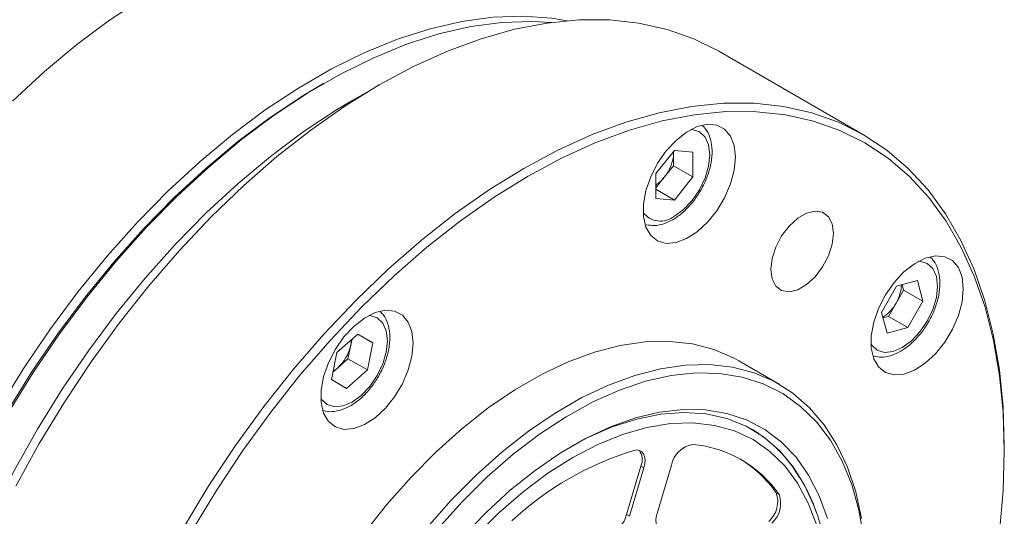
# Model space of a CAD drawing. Header units: millimetres. Extents: x 889 to 1305, y 1037 to 1331.
# Tile 5 of 10: x 1028 to 1061, y 1136 to 1153. Entities that reach past the tile are written whole.
import ezdxf

# ---------------------------------------------------------------- set-up
doc = ezdxf.new("R2010")
doc.units = ezdxf.units.MM
doc.layers.get('0').update_dxf_attribs({"lineweight": 18})

msp = doc.modelspace()

# ---------------------------------------------------------------- linework, layer by layer
at = {"color": 7, "linetype": 'Continuous', "lineweight": 15}
for p, q in [((1056.430402, 1148.677878), (1051.629147, 1151.449584)), ((1038.508703, 1150.387511), (1038.360236, 1150.301772)), ((1040.33997, 1150.330441), (1039.473905, 1149.830311)), ((1049.529693, 1147.389251), (1050.148412, 1148.158931)), ((1050.121182, 1148.125056), (1050.123663, 1148.062571)), ((1050.123663, 1148.128143), (1050.123663, 1148.062571)), ((1050.123663, 1148.062571), (1050.123663, 1147.65007)), ((1050.148412, 1148.158931), (1050.76713, 1148.103608)), ((1050.76713, 1148.103608), (1050.76713, 1147.278605)), ((1050.123663, 1147.65007), (1049.814304, 1147.265231)), ((1050.123663, 1147.65007), (1050.76713, 1147.278605)), ((1049.529693, 1146.564248), (1049.529693, 1147.389251)), ((1049.814304, 1147.265231), (1049.529694, 1146.911178)), ((1050.76713, 1147.278605), (1050.148412, 1146.508925)), ((1049.529694, 1146.866103), (1050.148412, 1146.508925)), ((1050.148412, 1146.508925), (1049.529693, 1146.564248)), ((1057.025886, 1142.778991), (1057.531068, 1143.653991)), ((1057.531068, 1143.653991), (1058.221158, 1143.838845)), ((1057.713642, 1143.702897), (1057.7626, 1143.520165)), ((1058.221158, 1143.838845), (1058.406067, 1143.1487)), ((1057.7626, 1143.520165), (1057.51001, 1143.082666)), ((1057.7626, 1143.520165), (1058.406067, 1143.1487)), ((1057.51001, 1143.082666), (1057.257419, 1142.645165)), ((1058.406067, 1143.1487), (1057.900886, 1142.2737)), ((1057.210796, 1142.088845), (1057.025886, 1142.778991)), ((1057.257419, 1142.645165), (1057.074845, 1142.596259)), ((1057.257419, 1142.645165), (1057.900886, 1142.2737)), ((1038.941077, 1141.447436), (1039.631168, 1142.059343)), ((1039.631107, 1142.059284), (1040.13635, 1141.767614)), ((1039.631168, 1142.059343), (1040.13635, 1141.767614)), ((1057.900886, 1142.2737), (1057.210796, 1142.088845)), ((1039.400428, 1141.687261), (1039.307974, 1141.235442)), ((1039.442297, 1141.89187), (1039.400428, 1141.687261)), ((1040.13635, 1141.767614), (1039.951441, 1140.863977)), ((1038.756168, 1140.543799), (1038.941077, 1141.447436)), ((1039.307974, 1141.235442), (1038.962928, 1140.929488)), ((1039.307974, 1141.235442), (1039.951441, 1140.863977)), ((1053.628174, 1140.394281), (1052.291742, 1141.165787)), ((1038.962928, 1140.929488), (1038.806754, 1140.791008)), ((1039.951441, 1140.863977), (1039.26135, 1140.252069)), ((1039.26135, 1140.252069), (1038.756168, 1140.543799)), ((1061.106755, 1138.170587), (1061.106755, 1138.342032)), ((1048.558174, 1136.060851), (1049.036855, 1137.671676)), ((1048.657167, 1136.003704), (1049.135848, 1137.614529)), ((1049.036855, 1137.671676), (1049.135848, 1137.614529)), ((1050.050442, 1137.705045), (1049.571761, 1136.09422)), ((1053.525572, 1136.788941), (1053.624565, 1136.731794)), ((1048.558174, 1136.060851), (1048.657167, 1136.003704))]:
    msp.add_line(p, q, dxfattribs=at)
at = {"color": 7, "linetype": 'Continuous', "lineweight": 15, "flags": 128}
for points in [[(1043.715817, 1154.603382), (1043.519936, 1154.712388), (1042.698656, 1155.088028), (1041.825852, 1155.36243), (1040.906181, 1155.534129), (1039.944549, 1155.602209), (1038.946088, 1155.566307), (1037.916124, 1155.426616), (1036.860152, 1155.183878), (1035.783808, 1154.83939), (1034.692833, 1154.39499), (1033.593049, 1153.85305), (1032.490322, 1153.216459), (1031.390538, 1152.488616), (1030.299563, 1151.673403), (1029.223219, 1150.77517), (1028.167247, 1149.798709)], [(1027.735923, 1139.628442), (1028.557204, 1140.952313), (1029.430008, 1142.234433), (1030.349679, 1143.467962), (1031.311311, 1144.646318), (1032.309772, 1145.763215), (1033.339736, 1146.812695), (1034.395707, 1147.789156), (1035.472052, 1148.687389), (1036.563027, 1149.502602), (1037.662811, 1150.230445), (1038.765537, 1150.867035), (1039.865322, 1151.408976), (1040.956297, 1151.853376), (1042.032641, 1152.197864), (1043.088612, 1152.440602), (1044.118577, 1152.580293), (1045.117038, 1152.616195), (1046.078669, 1152.548115), (1046.584014, 1152.467609)], [(1046.065594, 1152.410362), (1045.41402, 1152.444751), (1044.415559, 1152.408849), (1043.385595, 1152.269157), (1042.329624, 1152.02642), (1041.253279, 1151.681932), (1040.162304, 1151.237532), (1039.06252, 1150.695591), (1037.959794, 1150.059001), (1036.860009, 1149.331157), (1035.769034, 1148.515945), (1034.69269, 1147.617712), (1033.636718, 1146.641251), (1032.606754, 1145.591771), (1031.608293, 1144.474874), (1030.646661, 1143.296518), (1029.72699, 1142.062988), (1028.854186, 1140.780868), (1028.032906, 1139.456998)], [(1051.629147, 1151.449584), (1050.796065, 1151.864249), (1049.908796, 1152.177703), (1048.972779, 1152.387818), (1047.992785, 1152.493525), (1046.973808, 1152.494284), (1045.921039, 1152.390093), (1044.839843, 1152.181481), (1043.735731, 1151.869512), (1042.614327, 1151.455775), (1041.481348, 1150.942378), (1040.342565, 1150.331939), (1039.203782, 1149.627568), (1038.070802, 1148.832853), (1036.949399, 1147.951846), (1035.845286, 1146.989034), (1034.764091, 1145.949324), (1033.711322, 1144.838014), (1032.692344, 1143.660768), (1031.71235, 1142.423585), (1030.776334, 1141.132768), (1029.889065, 1139.794895), (1029.055065, 1138.416784), (1028.278583, 1137.005459)], [(1023.414428, 1124.412069), (1023.454305, 1125.695111), (1023.573726, 1127.017349), (1023.772051, 1128.371729), (1024.048224, 1129.751024), (1024.400771, 1131.147875), (1024.827811, 1132.55483), (1025.327064, 1133.964381), (1025.895868, 1135.369008), (1026.531188, 1136.761217), (1027.229634, 1138.13358), (1027.98748, 1139.478774), (1028.800681, 1140.789622), (1029.664901, 1142.059131), (1030.575526, 1143.280527), (1031.527699, 1144.447293), (1032.516339, 1145.553205), (1033.536173, 1146.592362), (1034.581757, 1147.559217), (1035.647515, 1148.448616), (1036.727759, 1149.25581), (1037.816726, 1149.976495), (1038.360236, 1150.301772)], [(1038.360236, 1150.301772), (1037.816726, 1149.976495), (1036.727759, 1149.25581), (1035.647515, 1148.448616), (1034.581757, 1147.559217), (1033.536173, 1146.592362), (1032.516339, 1145.553205), (1031.527699, 1144.447293), (1030.575526, 1143.280527), (1029.664901, 1142.059131), (1028.800681, 1140.789622), (1027.98748, 1139.478774), (1027.229634, 1138.13358), (1026.531188, 1136.761217), (1025.895868, 1135.369008), (1025.327064, 1133.964381), (1024.827811, 1132.55483), (1024.400771, 1131.147875), (1024.048224, 1129.751024), (1023.772051, 1128.371729), (1023.573726, 1127.017349), (1023.454305, 1125.695111), (1023.414428, 1124.412069)], [(1024.379629, 1123.683424), (1024.419903, 1124.979212), (1024.54051, 1126.314585), (1024.740805, 1127.682419), (1025.019722, 1129.075416), (1025.375771, 1130.486143), (1025.807052, 1131.907074), (1026.311265, 1133.330627), (1026.885719, 1134.749208), (1027.52735, 1136.155246), (1028.232735, 1137.541242), (1028.998108, 1138.899798), (1029.819388, 1140.223669), (1030.692193, 1141.505789), (1031.611864, 1142.739318), (1032.573495, 1143.917675), (1033.571957, 1145.034571), (1034.601921, 1146.084051), (1035.657892, 1147.060512), (1036.734237, 1147.958745), (1037.825211, 1148.773958), (1038.924996, 1149.501801), (1039.473905, 1149.830311)], [(1033.85632, 1135.645079), (1034.69032, 1137.02319), (1035.577589, 1138.361062), (1036.513606, 1139.651879), (1037.493599, 1140.889063), (1038.512577, 1142.066308), (1039.565346, 1143.177618), (1040.646541, 1144.217328), (1041.750654, 1145.18014), (1042.872057, 1146.061148), (1044.005037, 1146.855862), (1045.14382, 1147.560233), (1046.282603, 1148.170673), (1047.415583, 1148.684069), (1048.536986, 1149.097807), (1049.641099, 1149.409776), (1050.722294, 1149.618387), (1051.775063, 1149.722579), (1052.794041, 1149.721819), (1053.774034, 1149.616113), (1054.710051, 1149.405998), (1055.59732, 1149.092544), (1056.43132, 1148.677349), (1057.207802, 1148.16253), (1057.922809, 1147.550709), (1058.572696, 1146.845004), (1059.154153, 1146.049011), (1059.664217, 1145.166787), (1060.100288, 1144.202827), (1060.460145, 1143.162043), (1060.741953, 1142.049739), (1060.944275, 1140.871582), (1061.066083, 1139.633577), (1061.106755, 1138.342032), (1061.106755, 1138.342032)], [(1060.945786, 1135.478718), (1061.066461, 1136.844535), (1061.106755, 1138.170587), (1061.066461, 1139.450118), (1060.945786, 1140.676606), (1060.745345, 1141.843803), (1060.466159, 1142.945761), (1060.10965, 1143.976863), (1059.677635, 1144.931856), (1059.172316, 1145.805873), (1058.596267, 1146.594461), (1057.952425, 1147.293601), (1057.24407, 1147.899731), (1056.474811, 1148.409762), (1055.648569, 1148.821094), (1054.769554, 1149.131631), (1053.842245, 1149.339792), (1052.871367, 1149.444516), (1051.861868, 1149.445269), (1050.818893, 1149.342046), (1049.747755, 1149.135375), (1048.653913, 1148.826307), (1047.542941, 1148.416419), (1046.420501, 1147.9078), (1045.292311, 1147.303039), (1044.164122, 1146.60522), (1043.041681, 1145.817897), (1041.93071, 1144.945085), (1040.836868, 1143.991229), (1039.76573, 1142.961191), (1038.722754, 1141.860219), (1037.713256, 1140.693924), (1036.742378, 1139.468249), (1035.815069, 1138.18944), (1034.936053, 1136.864013), (1034.109811, 1135.498722)], [(1052.177809, 1147.933987), (1052.136449, 1148.318736), (1052.014597, 1148.634991), (1051.818823, 1148.8657), (1051.559681, 1148.998426), (1051.251141, 1149.026014), (1050.909837, 1148.946977), (1050.554169, 1148.765575), (1050.20331, 1148.491588), (1049.876177, 1148.139787), (1049.590404, 1147.729138), (1049.361397, 1147.281778), (1049.201503, 1146.821825), (1049.119341, 1146.374075), (1049.119341, 1145.962667), (1049.201503, 1145.609778), (1049.361397, 1145.334436), (1049.590404, 1145.151481), (1049.876177, 1145.070778), (1050.20331, 1145.096678), (1050.554169, 1145.227783), (1050.909837, 1145.457028), (1051.251141, 1145.772051), (1051.559681, 1146.155872), (1051.818823, 1146.587797), (1052.014597, 1147.044542), (1052.136449, 1147.501483), (1052.177809, 1147.933987)], [(1055.431759, 1145.402826), (1055.389654, 1145.716687), (1055.26675, 1145.956508), (1055.073005, 1146.10286), (1054.824114, 1146.143885), (1054.54024, 1146.07626), (1054.244383, 1145.905466), (1053.96051, 1145.645337), (1053.711619, 1145.316948), (1053.517873, 1144.946903), (1053.39497, 1144.56518), (1053.352865, 1144.202706), (1053.39497, 1143.888845), (1053.517873, 1143.649024), (1053.711619, 1143.502673), (1053.96051, 1143.461647), (1054.244383, 1143.529271), (1054.54024, 1143.700065), (1054.824114, 1143.960195), (1055.073005, 1144.288584), (1055.26675, 1144.658629), (1055.389654, 1145.040351), (1055.431759, 1145.402826)], [(1059.745374, 1143.563905), (1059.704014, 1143.948654), (1059.582162, 1144.264908), (1059.386388, 1144.495617), (1059.127245, 1144.628344), (1058.818706, 1144.655931), (1058.477402, 1144.576894), (1058.121734, 1144.395493), (1057.770876, 1144.121506), (1057.443741, 1143.769705), (1057.157968, 1143.359055), (1056.928962, 1142.911696), (1056.769068, 1142.451743), (1056.686906, 1142.003993), (1056.686906, 1141.592584), (1056.769068, 1141.239696), (1056.928962, 1140.964353), (1057.157968, 1140.781398), (1057.443741, 1140.700696), (1057.770876, 1140.726595), (1058.121734, 1140.857701), (1058.477402, 1141.086945), (1058.818706, 1141.401969), (1059.127245, 1141.78579), (1059.386388, 1142.217715), (1059.582162, 1142.67446), (1059.704014, 1143.131401), (1059.745374, 1143.563905)], [(1041.475656, 1141.755765), (1041.434296, 1142.140515), (1041.312444, 1142.45677), (1041.11667, 1142.687479), (1040.857528, 1142.820205), (1040.548988, 1142.847792), (1040.207684, 1142.768756), (1039.852016, 1142.587353), (1039.501158, 1142.313367), (1039.174024, 1141.961566), (1038.888251, 1141.550917), (1038.659244, 1141.103557), (1038.49935, 1140.643603), (1038.417188, 1140.195854), (1038.417188, 1139.784445), (1038.49935, 1139.431557), (1038.659244, 1139.156214), (1038.888251, 1138.97326), (1039.174024, 1138.892556), (1039.501158, 1138.918457), (1039.852016, 1139.049562), (1040.207684, 1139.278807), (1040.548988, 1139.59383), (1040.857528, 1139.977651), (1041.11667, 1140.409576), (1041.312444, 1140.866321), (1041.434296, 1141.323261), (1041.475656, 1141.755765)], [(1039.421438, 1141.873374), (1039.416217, 1141.788038), (1039.400428, 1141.687261)], [(1052.291742, 1141.165787), (1052.133482, 1141.253109), (1051.464546, 1141.541821), (1050.745913, 1141.729884), (1049.983372, 1141.815786), (1049.18306, 1141.798832), (1048.351423, 1141.679162), (1047.495156, 1141.457737), (1046.621153, 1141.13634), (1045.73645, 1140.71756), (1044.848172, 1140.204767), (1043.96347, 1139.602092), (1043.089466, 1138.914386), (1042.233199, 1138.147186), (1041.401562, 1137.306669), (1040.601251, 1136.399603), (1039.838709, 1135.43329)], [(1041.937683, 1135.628097), (1042.737994, 1136.535163), (1043.569631, 1137.37568), (1044.425899, 1138.14288), (1045.299902, 1138.830586), (1046.184604, 1139.433261), (1047.072883, 1139.946054), (1047.957585, 1140.364834), (1048.831588, 1140.686231), (1049.687856, 1140.907656), (1050.519493, 1141.027326), (1051.319804, 1141.04428), (1052.082346, 1140.958379), (1052.800978, 1140.770315), (1053.469915, 1140.481603), (1054.083771, 1140.094567), (1054.637603, 1139.612323), (1055.126953, 1139.038754), (1055.547881, 1138.378478), (1055.896996, 1137.636812), (1056.171489, 1136.819726), (1056.36915, 1135.9338)], [(1038.962928, 1140.929488), (1038.883551, 1140.865432), (1038.812338, 1140.818295)], [(1056.437416, 1135.293829), (1056.276652, 1136.209068), (1056.037173, 1137.057808), (1055.720964, 1137.833016), (1055.330644, 1138.528267), (1054.869448, 1139.137802), (1054.341198, 1139.65657), (1053.750269, 1140.080271), (1053.10156, 1140.405394), (1052.400446, 1140.629247), (1051.652736, 1140.749973), (1050.864626, 1140.766573), (1050.042647, 1140.678908), (1049.193609, 1140.487705), (1048.324549, 1140.194549), (1047.442667, 1139.801869), (1046.555271, 1139.312918), (1045.669714, 1138.731749), (1044.793335, 1138.063177), (1043.933395, 1137.312741), (1043.097019, 1136.486661), (1042.29114, 1135.591782)], [(1043.1172, 1135.325667), (1043.895586, 1136.134866), (1044.700069, 1136.872059), (1045.523363, 1137.530571), (1046.358012, 1138.104438), (1047.196458, 1138.588462), (1048.031107, 1138.978261), (1048.854401, 1139.270304), (1049.658884, 1139.461947), (1050.43727, 1139.551454), (1051.18251, 1139.538014), (1051.887855, 1139.42175), (1052.546918, 1139.203713), (1053.15373, 1138.885879), (1053.702795, 1138.471127), (1054.189142, 1137.963211), (1054.608364, 1137.366732), (1054.956668, 1136.687092), (1055.230896, 1135.930445)], [(1054.858999, 1136.139571), (1054.799765, 1136.306578), (1054.484142, 1137.01954), (1054.095175, 1137.650806), (1053.636496, 1138.194482), (1053.112387, 1138.645492), (1052.527742, 1138.999626), (1051.88802, 1139.253576), (1051.199194, 1139.404971), (1050.467694, 1139.452399), (1049.700352, 1139.395416), (1048.90433, 1139.234553), (1048.087062, 1138.971315), (1047.256178, 1138.608157), (1046.701254, 1138.313732)], [(1049.135848, 1137.614529), (1049.165561, 1137.748292), (1049.173249, 1137.87396), (1049.158564, 1137.985847), (1049.12217, 1138.078894), (1049.065713, 1138.148893), (1048.991747, 1138.192679), (1048.903615, 1138.208271), (1048.805305, 1138.194963)], [(1049.571761, 1136.09422), (1049.545632, 1135.983149), (1049.534483, 1135.876922), (1049.53866, 1135.778831), (1049.558034, 1135.691916), (1049.592004, 1135.618871), (1049.639518, 1135.561957), (1049.699103, 1135.522941), (1049.768912, 1135.50303)]]:
    msp.add_lwpolyline(points, dxfattribs=at)
at = {"color": 8, "linetype": 'Continuous', "lineweight": 15, "flags": 128}
for points in [[(1050.148412, 1145.976429), (1050.452671, 1146.198329), (1050.736194, 1146.497619), (1050.979662, 1146.853902), (1051.166481, 1147.242897), (1051.283921, 1147.638096), (1051.323977, 1148.012566), (1051.283921, 1148.340789), (1051.166481, 1148.600397), (1050.979662, 1148.773695), (1050.736194, 1148.848876), (1050.699276, 1148.851167)], [(1056.884727, 1141.524078), (1057.128194, 1141.448897), (1057.411718, 1141.476957), (1057.715976, 1141.606346), (1058.020235, 1141.828247), (1058.30376, 1142.127536), (1058.547227, 1142.483819), (1058.734046, 1142.872814), (1058.851486, 1143.268014), (1058.891542, 1143.642485), (1058.851486, 1143.970707), (1058.734046, 1144.230314), (1058.547227, 1144.403613), (1058.30376, 1144.478794), (1058.266842, 1144.481085)], [(1040.277509, 1140.67568), (1040.464328, 1141.064676), (1040.581767, 1141.459874), (1040.621824, 1141.834345), (1040.581767, 1142.162568), (1040.464328, 1142.422175), (1040.277509, 1142.595474), (1040.034042, 1142.670655), (1039.997123, 1142.672946)], [(1056.677557, 1141.728066), (1056.697908, 1141.697377), (1056.884727, 1141.524078)], [(1038.407839, 1139.919927), (1038.42819, 1139.889238), (1038.615009, 1139.715939), (1038.858477, 1139.640758), (1039.142, 1139.668818), (1039.446259, 1139.798207), (1039.750517, 1140.020108), (1040.034042, 1140.319398), (1040.277509, 1140.67568)], [(1054.876843, 1135.69692), (1054.597014, 1136.438483), (1054.241876, 1137.10055), (1053.81485, 1137.676744), (1053.320048, 1138.161517), (1052.762235, 1138.550199), (1052.146783, 1138.839048), (1051.479619, 1139.025282), (1050.767169, 1139.107108), (1050.016294, 1139.083736), (1049.234224, 1138.955394), (1048.428493, 1138.723315), (1047.606859, 1138.389736), (1046.777235, 1137.957869), (1045.947611, 1137.431873), (1045.125977, 1136.816813), (1044.320246, 1136.118615), (1043.538176, 1135.343999)]]:
    msp.add_lwpolyline(points, dxfattribs=at)
at = {"color": 7, "linetype": 'Continuous', "lineweight": 15}
for centre, radius, start, end in [((1048.782057, 1148.124416), 1.343031, 320.2278963, 357.360686), ((1048.903849, 1147.978141), 1.15636, 302.7666938, 321.9381349), ((1056.435061, 1143.733635), 1.256693, 328.8016899, 358.3244466), ((1056.442343, 1143.656218), 1.211972, 301.125373, 331.7552425), ((1037.996405, 1141.992691), 1.436861, 312.2729227, 347.727112), ((1050.443364, 1135.079827), 4.445071, 29.8017969, 59.4350607), ((1050.897617, 1137.535756), 0.863923, 99.405087, 168.6995328), ((1050.43742, 1134.52416), 3.877053, 34.7091118, 85.2801364), ((1051.879787, 1128.185346), 10.471145, 107.0744833, 132.9201401), ((1048.561232, 1137.882969), 0.520444, 336.0470631, 37.2492864), ((1050.275855, 1134.521394), 3.96263, 34.9060799, 58.8259937), ((1052.716728, 1136.485068), 0.864041, 311.3031067, 20.59065), ((1052.815721, 1136.42792), 0.864041, 311.3031067, 20.59065), ((1047.588806, 1136.312548), 1.001512, 293.4319386, 345.4445444)]:
    msp.add_arc(centre, radius, start, end, dxfattribs=at)
at = {"color": 8, "linetype": 'Continuous', "lineweight": 15}
msp.add_arc((1049.687092, 1146.531162), 0.721489, 216.8819491, 309.7471372, dxfattribs=at)
at = {"color": 7, "linetype": 'Continuous', "lineweight": 15}
for points, knots in [([(1049.209961, 1145.689814), (1049.303553, 1145.674726), (1049.494944, 1145.643872), (1049.796767, 1145.709776), (1050.056817, 1145.827409), (1050.31971, 1145.999078), (1050.583532, 1146.229422), (1050.862924, 1146.564679), (1051.096378, 1146.944725), (1051.272201, 1147.350296), (1051.380648, 1147.761852), (1051.414621, 1148.161591), (1051.36587, 1148.513965), (1051.257023, 1148.795615), (1051.137458, 1148.922574), (1051.085342, 1148.977912)], [0, 0, 0, 0, 0.073666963, 0.150645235, 0.225327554, 0.270606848, 0.355078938, 0.439299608, 0.523311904, 0.607425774, 0.691948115, 0.777299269, 0.863773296, 0.940621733, 1, 1, 1, 1]), ([(1056.776071, 1141.32511), (1056.85713, 1141.30877), (1057.034452, 1141.273027), (1057.33132, 1141.328677), (1057.649684, 1141.464524), (1057.968313, 1141.688721), (1058.267802, 1141.987186), (1058.530325, 1142.342679), (1058.741919, 1142.735254), (1058.891871, 1143.145636), (1058.970949, 1143.554203), (1058.973326, 1143.944564), (1058.889391, 1144.275573), (1058.775341, 1144.502044), (1058.675535, 1144.584636), (1058.649209, 1144.606422)], [0, 0, 0, 0, 0.0643666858, 0.1408057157, 0.2212360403, 0.3047743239, 0.3890302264, 0.4730380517, 0.5569402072, 0.6410749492, 0.725770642, 0.8114537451, 0.8981836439, 0.9731431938, 1, 1, 1, 1]), ([(1038.505524, 1139.520028), (1038.525198, 1139.512127), (1038.63347, 1139.468647), (1038.862465, 1139.481144), (1039.173264, 1139.556512), (1039.494549, 1139.727362), (1039.80837, 1139.978938), (1040.09057, 1140.293414), (1040.293743, 1140.597144), (1040.463659, 1140.918529), (1040.600185, 1141.263352), (1040.692533, 1141.673343), (1040.70923, 1142.068238), (1040.641357, 1142.409399), (1040.528207, 1142.660195), (1040.418081, 1142.761952), (1040.378974, 1142.798087)], [0, 0, 0, 0, 0.0166805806, 0.0917991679, 0.1694749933, 0.2512049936, 0.3352092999, 0.4193295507, 0.4978782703, 0.542289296, 0.6261691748, 0.7106684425, 0.7960868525, 0.8826105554, 0.9583130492, 1, 1, 1, 1]), ([(1054.889709, 1129.84497), (1054.937508, 1130.037324), (1055.069212, 1130.567336), (1055.207512, 1131.417659), (1055.309146, 1132.387336), (1055.334686, 1133.323445), (1055.287438, 1134.218966), (1055.166705, 1135.066669), (1054.971566, 1135.857395), (1054.71131, 1136.586661), (1054.479718, 1137.013269), (1054.365121, 1137.224366)], [0, 0, 0, 0, 0.066566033, 0.183416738, 0.300341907, 0.417343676, 0.534413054, 0.65152063, 0.768583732, 0.885489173, 1, 1, 1, 1])]:
    msp.add_open_spline(points, degree=3, knots=knots, dxfattribs=at)

doc.saveas('drawing.dxf')
